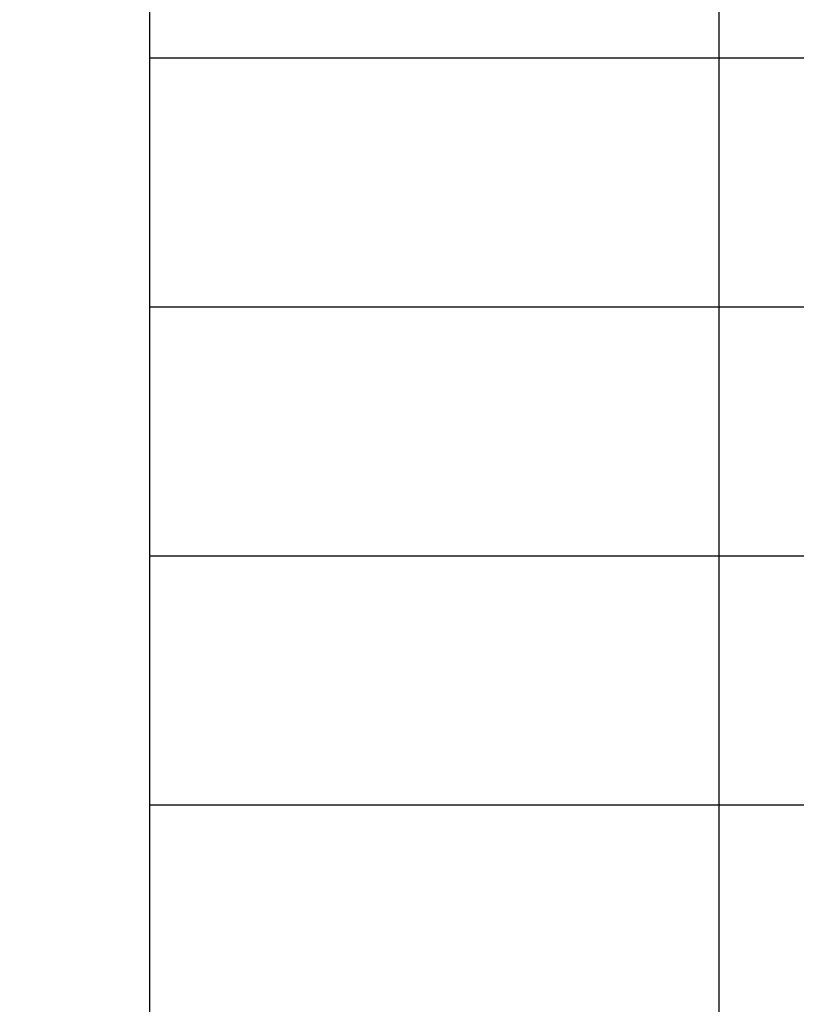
# Model space of a CAD drawing. Extents: x -335 to 1339, y 761 to 1310.
# Tile 30 of 256: x -42 to -31, y 1253 to 1267. Entities that reach past the tile are written whole.
import ezdxf

# ---------------------------------------------------------------- set-up
doc = ezdxf.new("R2010")
doc.units = 0
doc.header["$MEASUREMENT"] = 0
doc.layers.add('B_ANNO', color=7, linetype='Continuous', lineweight=18)

# ---------------------------------------------------------------- blocks, each defined once
blk = doc.blocks.new('*T57')
at = {"layer": 'B_ANNO', "color": 0, "linetype": 'ByBlock', "lineweight": -2, "transparency": 16777216}
for p, q in [((0, 0), (78, 0)), ((0, 0), (0, -45.5)), ((8, 0), (8, -45.5)), ((12, 0), (12, -45.5)), ((20, 0), (20, -45.5)), ((27.999, 0), (27.999, -45.5)), ((37.999, 0), (37.999, -45.5)), ((42, 0), (42, -45.5)), ((50, 0), (50, -45.5)), ((78, 0), (78, -45.5)), ((0, -3.5), (78, -3.5)), ((0, -7), (78, -7)), ((0, -10.5), (78, -10.5)), ((0, -14), (78, -14)), ((0, -17.5), (78, -17.5)), ((0, -21), (78, -21)), ((0, -24.5), (78, -24.5)), ((0, -28), (78, -28)), ((0, -31.5), (78, -31.5)), ((0, -35), (78, -35)), ((0, -38.5), (78, -38.5)), ((0, -42), (78, -42)), ((0, -45.5), (78, -45.5))]:
    blk.add_line(p, q, dxfattribs=at)

msp = doc.modelspace()

# ---------------------------------------------------------------- block references
msp.add_blockref('*T57', (-39.778, 1280.279))

doc.saveas('drawing.dxf')
